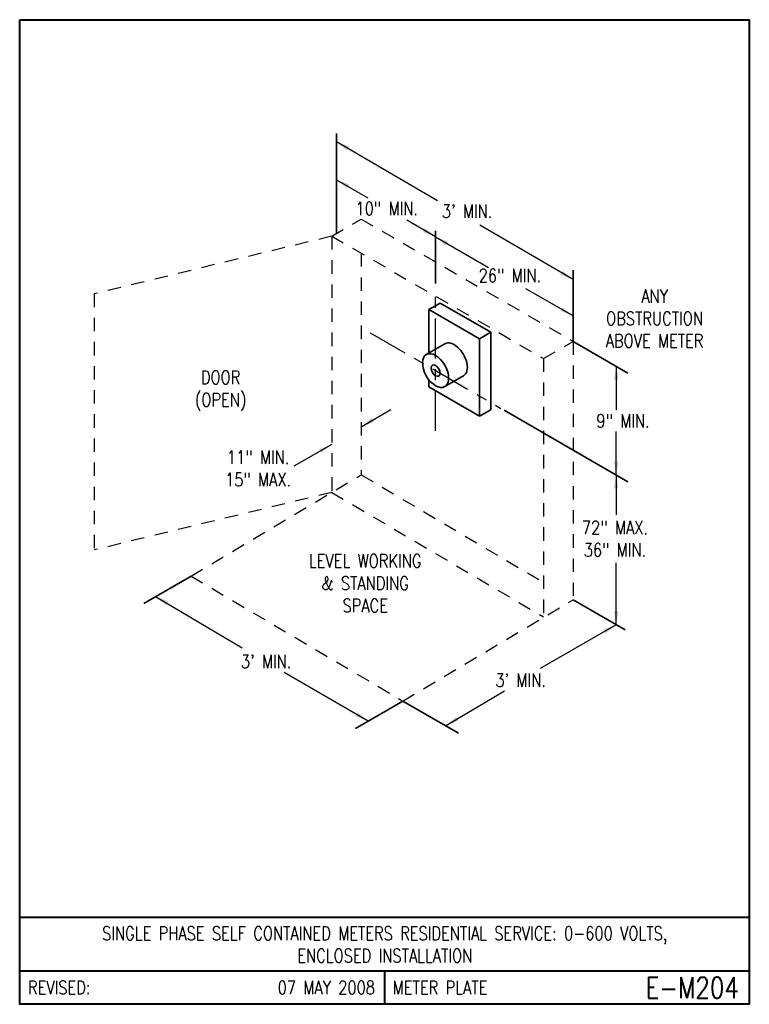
# Model space of a CAD drawing. Header units: inches. Extents: x 0 to 6.81, y 0 to 9.19.
import ezdxf
from ezdxf.enums import TextEntityAlignment as Align

# ---------------------------------------------------------------- set-up
doc = ezdxf.new("R2010")
doc.units = ezdxf.units.IN
doc.header["$LTSCALE"] = 0.5
doc.header["$MEASUREMENT"] = 0
doc.linetypes.add('CENTER2', pattern=[1.125, 0.75, -0.125, 0.125, -0.125])
doc.linetypes.add('HIDDEN', pattern=[0.375, 0.25, -0.125])
for name, color, linetype, lineweight in [('E-DETL-1LINE', 4, 'Continuous', 35), ('E-DETL-TEXT', 3, 'Continuous', 35), ('E-DETL-TTLB', 2, 'Continuous', 40), ('E-DETL-TTLB-TEXT', 5, 'Continuous', 50)]:
    doc.layers.add(name, color=color, linetype=linetype, lineweight=lineweight)
doc.layers.add('E-DETL-FINE', color=8, linetype='HIDDEN')
doc.styles.add('ROMANS', font='romans.shx', dxfattribs={"height": 0.046875})
doc.styles.add('SansSerif', font='sanss___.ttf', dxfattribs={"height": 0.09375})
doc.styles.get("Standard").update_dxf_attribs({"font": 'romans.shx', "width": 0.8})
doc.dimstyles.get("Standard").update_dxf_attribs({"dimtxt": 0.18, "dimasz": 0.18, "dimexe": 0.18, "dimexo": 0.0625, "dimgap": 0.09, "dimtad": 0, "dimtih": 1, "dimtoh": 1, "dimdec": 4, "dimzin": 0, "dimdsep": 46, "dimtxsty": 'Standard', "dimcen": 0.09, "dimadec": 0, "dimazin": 0, "dimtfac": 1, "dimtdec": 4, "dimtofl": 0, "dimtmove": 0, "dimatfit": 3, "dimfxl": 1, "dimtolj": 1, "dimtzin": 0, "dimarcsym": 0})

msp = doc.modelspace()

# ---------------------------------------------------------------- linework, layer by layer
at = {"layer": 'E-DETL-1LINE'}
for p, q in [((3.8192, 6.4826), (3.9245, 6.5433)), ((3.9245, 6.5433), (4.3973, 6.2703)), ((3.8192, 6.4826), (4.292, 6.2095)), ((3.8192, 6.4826), (3.8192, 6.0711)), ((4.292, 6.2095), (4.3973, 6.2703)), ((4.3973, 5.5485), (4.3973, 6.2703)), ((3.9691, 6.1641), (3.7946, 6.0634)), ((4.292, 5.4878), (4.292, 6.2095)), ((3.8192, 5.8275), (3.8192, 5.7608)), ((4.1421, 5.8646), (3.9676, 5.7638)), ((3.8192, 5.7608), (4.292, 5.4878)), ((4.292, 5.4878), (4.3973, 5.5485))]:
    msp.add_line(p, q, dxfattribs=at)
msp.add_ellipse((4.0556, 6.0144), major_axis=(0.0865, -0.1498), ratio=0.57735, start_param=0, end_param=3.141593, dxfattribs=at)
for major_axis in [(0.0865, -0.1498), (0.0295, -0.0512)]:
    msp.add_ellipse((3.8811, 5.9136), major_axis=major_axis, ratio=0.57735, dxfattribs=at)
at = {"layer": 'E-DETL-FINE'}
for p, q in [((2.9122, 7.1674), (3.1882, 7.327)), ((3.1882, 7.327), (5.1648, 6.1859)), ((2.9122, 7.1674), (0.6944, 6.6287)), ((2.9122, 7.1674), (4.8888, 6.0262)), ((2.9122, 7.1674), (2.9122, 4.7765)), ((3.1882, 7.008), (3.1882, 4.9405)), ((0.6944, 6.6301), (0.6944, 4.2392)), ((4.8888, 6.0262), (5.1648, 6.1859)), ((5.1648, 6.1859), (5.1648, 3.7744)), ((4.8888, 6.0262), (4.8888, 3.6147)), ((1.5991, 3.9962), (3.1882, 4.9405)), ((3.1882, 4.9405), (4.8888, 3.9372)), ((2.9122, 4.7765), (0.6944, 4.2392)), ((2.9122, 4.7765), (4.8888, 3.6147)), ((1.5991, 3.9962), (3.5756, 2.8301)), ((3.5756, 2.8301), (5.1648, 3.7744))]:
    msp.add_line(p, q, dxfattribs=at)
at = {"layer": 'E-DETL-FINE', "linetype": 'CENTER2'}
for p, q in [((3.8811, 5.35), (3.8811, 6.675)), ((3.2702, 6.2663), (4.492, 5.5609))]:
    msp.add_line(p, q, dxfattribs=at)
at = {"layer": 'E-DETL-TEXT'}
for p, q in [((2.9577, 7.1939), (2.9577, 8.125)), ((3.8811, 6.725), (3.8811, 7.2165)), ((5.1648, 6.1859), (5.1648, 6.85)), ((5.1648, 6.1859), (5.6772, 5.89)), ((4.5215, 5.5439), (5.6771, 4.8767)), ((1.6019, 3.9946), (1.1599, 3.7395)), ((5.1648, 3.7744), (5.6519, 3.4931)), ((3.5756, 2.8301), (3.1337, 2.5749)), ((3.5756, 2.8301), (4.0948, 2.5303))]:
    msp.add_line(p, q, dxfattribs=at)
at = {"layer": 'E-DETL-TTLB'}
msp.add_lwpolyline([(0, 9.1875), (6.8095, 9.1875), (6.8095, 0), (0, 0)], close=True, dxfattribs=at)
for points in [[(0, 0.8125), (6.8095, 0.8125)], [(0, 0.3125), (6.8095, 0.3125)], [(3.4048, 0.3125), (3.4048, 0)]]:
    msp.add_lwpolyline(points, dxfattribs=at)

# ---------------------------------------------------------------- texts
at = {"layer": 'E-DETL-TEXT', "style": 'ROMANS', "width": 0.8}
for s, p in [('REVISED:', (0.0773, 0.1563)), ('METER PLATE', (3.482, 0.1563))]:
    msp.add_text(s, height=0.125, dxfattribs=at).set_placement(p, align=Align.MIDDLE_LEFT)
for s, height, p in [('07 MAY 2008', 0.125, (3.316, 0.1563)), ('E-M204', 0.19685, (6.7114, 0.1563))]:
    msp.add_text(s, height=height, dxfattribs=at).set_placement(p, align=Align.MIDDLE_RIGHT)
at = {"layer": 'E-DETL-TEXT', "char_height": 0.125}
for s, insert, width, attachment_point in [('10" MIN.', (3.425, 7.425), 0.722126, 5), ("3' MIN.", (4.175, 7.4), 0.66991, 5), ('26" MIN.', (4.575, 6.8), 0.722126, 5), ('ANY OBSTRUCTION ABOVE METER', (5.925, 6.4), 1.278035, 5), ('DOOR\\P(OPEN)', (1.875, 5.725), 1.278035, 5), ('9" MIN.', (5.6302, 5.4438), 0.980015, 5), ('11" MIN.\\P15" MAX.', (2.225, 5), 1.875, 5), ('72" MAX.\\P36" MIN.', (5.5552, 4.3438), 1.663553, 5), ('LEVEL WORKING\\P& STANDING\\PSPACE', (3.225, 4.2), 1.61125, 2), ("3' MIN.", (2.3, 3.2), 0.66991, 5), ("3' MIN.", (4.675, 3.025, 0.0625), 1.875, 5)]:
    msp.add_mtext(s, dxfattribs=dict(at, insert=insert, width=width, attachment_point=attachment_point))
at = {"layer": 'E-DETL-TTLB-TEXT', "insert": (3.4074, 0.725), "char_height": 0.125, "width": 7.909524, "attachment_point": 2}
msp.add_mtext('SINGLE PHASE SELF CONTAINED METERS RESIDENTIAL SERVICE: 0-600 VOLTS,\\PENCLOSED INSTALLATION', dxfattribs=at)

# ---------------------------------------------------------------- leaders
at = {"layer": 'E-DETL-TEXT'}
for points in [[(2.9578, 8.05), (3.9, 7.5)], [(2.9577, 7.6942), (3.2502, 7.5253)], [(3.8811, 7.161), (3.6128, 7.3159)], [(5.1648, 6.7634), (4.2939, 7.2703)], [(3.8811, 7.161), (4.375, 6.875)], [(5.1648, 6.425), (4.725, 6.675)], [(5.5669, 5.9537), (5.5669, 5.5438)], [(3.1882, 5.389), (3.4633, 5.5517)], [(5.5668, 4.9404), (5.5668, 5.3438)], [(2.9122, 5.225), (2.5582, 5.0213)], [(5.5668, 4.9404), (5.5668, 4.5688)], [(5.5669, 3.5422), (5.5669, 4.1188)], [(1.2681, 3.8051), (2.075, 3.325)], [(5.5669, 3.5422), (4.8587, 3.1349)], [(3.252, 2.6432), (2.4689, 3.0953)], [(3.9749, 2.5996), (4.525, 2.925)]]:
    msp.add_leader(points, dimstyle='Standard', override={"dimtxt": 0.09375, "dimasz": 0.125, "dimexe": 0.0625, "dimgap": 0.03125, "dimtad": 0, "dimtih": 0, "dimtoh": 0, "dimzin": 1, "dimlunit": 4, "dimtxsty": 'SansSerif', "dimcen": 0, "dimtofl": 1, "dimfrac": 2}, dxfattribs=at)

doc.saveas('drawing.dxf')
